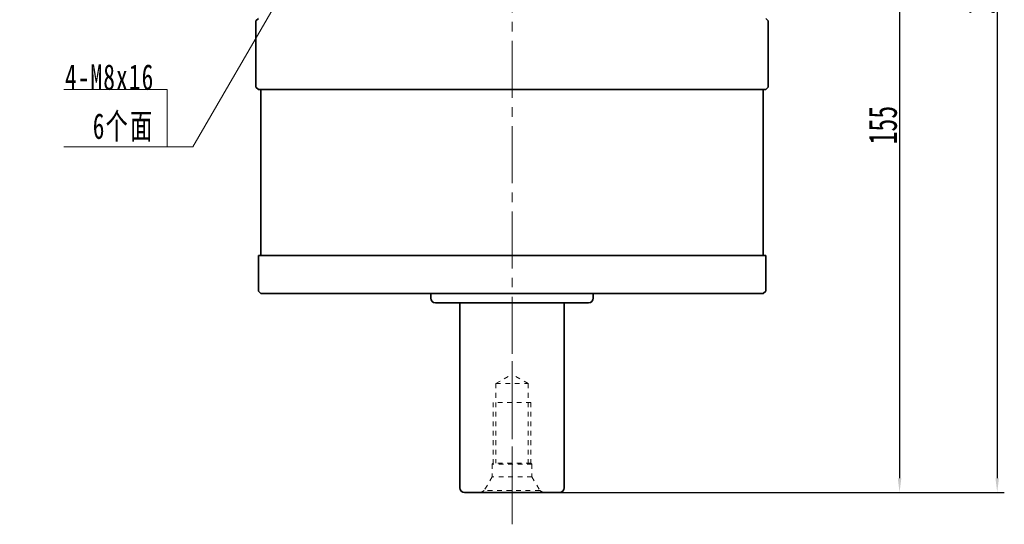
# Model space of a CAD drawing. Header units: millimetres. Extents: x 3 to 708, y 73 to 569.
# Tile 4 of 6: x 346 to 553, y 292 to 399. Entities that reach past the tile are written whole.
import ezdxf

# ---------------------------------------------------------------- set-up
doc = ezdxf.new("R2010")
doc.units = ezdxf.units.MM
doc.header["$PDSIZE"] = -5
doc.linetypes.add('点画线', pattern=[18, 12, -2, 2, -2])
doc.linetypes.add('虚线', pattern=[2, 1, -1])
doc.layers.get('0').update_dxf_attribs({"lineweight": 35})
for name, color, linetype, lineweight in [('中心线层', 1, '点画线', 18), ('尺寸线层', 3, 'Continuous', 18), ('粗实线层', 7, 'Continuous', 35)]:
    doc.layers.add(name, color=color, linetype=linetype, lineweight=lineweight)
doc.styles.add('标准', font='txt', dxfattribs={"width": 0.667})
doc.dimstyles.new('a4-1-1', dxfattribs={"dimtxt": 3, "dimasz": 3, "dimexe": 1.5, "dimexo": 0, "dimgap": 0.5, "dimtad": 1, "dimdec": 3, "dimdsep": 46, "dimtxsty": '标准', "dimblk": '_CAXARROW', "dimcen": 0, "dimdle": 4, "dimazin": 2, "dimtfac": 0.707107, "dimtdec": 3, "dimtix": 1, "dimtmove": 2, "dimatfit": 3, "dimfxl": 0, "dimfrac": 2, "dimtolj": 1, "dimtzin": 0, "dimarcsym": 0})

# ---------------------------------------------------------------- blocks, each defined once
blk = doc.blocks.new('_CAXARROW')
blk.add_hatch(color=0).paths.add_polyline_path([(0, 0), (-1, 0.125), (-1, -0.125)], flags=0)
blk = doc.blocks.new('*X19')
at = {"layer": 'Defpoints', "color": 0}
for p in [(507.58, 453.96), (459.58, 298.96), (531.32, 298.96)]:
    blk.add_point(p, dxfattribs=at)
at = {"layer": '尺寸线层', "color": 0, "linetype": 'Continuous', "lineweight": -2}
for p, q in [((507.58, 453.96), (532.82, 453.96)), ((531.32, 450.96), (531.32, 301.96)), ((459.58, 298.96), (532.82, 298.96))]:
    blk.add_line(p, q, dxfattribs=at)
at = {"layer": '尺寸线层', "color": 0, "lineweight": -2, "xscale": 3, "yscale": 3, "zscale": 3}
for p, rotation in [((531.32, 453.96), 90), ((531.32, 298.96), 270)]:
    blk.add_blockref('_CAXARROW', p, dxfattribs=dict(at, rotation=rotation))
at = {"layer": '尺寸线层', "color": 0, "insert": (527.8, 376.46), "char_height": 6, "attachment_point": 5, "rotation": 90, "style": '标准'}
blk.add_mtext('\\A1;155', dxfattribs=at)
blk = doc.blocks.new('*X20')
at = {"layer": 'Defpoints', "color": 0}
for p in [(504.58, 508.96), (459.58, 298.96), (551.91, 298.96)]:
    blk.add_point(p, dxfattribs=at)
at = {"layer": '尺寸线层', "color": 0, "linetype": 'Continuous', "lineweight": -2}
for p, q in [((504.58, 508.96), (553.41, 508.96)), ((551.91, 505.96), (551.91, 301.96)), ((459.58, 298.96), (553.41, 298.96))]:
    blk.add_line(p, q, dxfattribs=at)
at = {"layer": '尺寸线层', "color": 0, "lineweight": -2, "xscale": 3, "yscale": 3, "zscale": 3}
for p, rotation in [((551.91, 508.96), 90), ((551.91, 298.96), 270)]:
    blk.add_blockref('_CAXARROW', p, dxfattribs=dict(at, rotation=rotation))
at = {"layer": '尺寸线层', "color": 0, "insert": (548.39, 403.96), "char_height": 6, "attachment_point": 5, "rotation": 90, "style": '标准'}
blk.add_mtext('\\A1;210', dxfattribs=at)
blk = doc.blocks.new('m8-11111_3')
at = {"layer": '中心线层', "linetype": '点画线', "lineweight": 18}
blk.add_line((27.67, 0), (-2.1, 0), dxfattribs=at)
at = {"layer": '粗实线层', "color": 6, "linetype": '虚线', "lineweight": 18}
for p, q in [((0, -6.6), (0, 6.6)), ((0, 6.6), (0.43, 5.86)), ((3.3, 4.2), (0.43, 5.86)), ((0.43, -5.86), (0.43, 5.86)), ((6, 4.2), (3.3, 4.2)), ((3.3, -4.2), (3.3, 4.2)), ((6.2, 4), (6, 4.2)), ((6, -4.2), (6, 4.2)), ((19, 4), (6.2, 4)), ((6.2, -4), (6.2, 4)), ((23, 3.4), (6.2, 3.4)), ((19, -4), (19, 4)), ((23, 3.4), (24.96, 0)), ((23, 3.4), (23, -3.4)), ((23, -3.4), (24.96, 0)), ((6.2, -4), (6, -4.2)), ((23, -3.4), (6.2, -3.4)), ((19, -4), (6.2, -4)), ((0, -6.6), (0.43, -5.86)), ((3.3, -4.2), (0.43, -5.86)), ((6, -4.2), (3.3, -4.2))]:
    blk.add_line(p, q, dxfattribs=at)
blk = doc.blocks.new('*X42')
at = {"layer": '尺寸线层', "linetype": 'Continuous'}
blk.add_hatch(color=0, dxfattribs=at).paths.add_polyline_path([(26.13, 35.68), (24, 30.67), (22.84, 31.35)], flags=0)
at = {"layer": '尺寸线层', "color": 0, "linetype": 'Continuous'}
blk.add_line((26.13, 35.68), (5.4, 0), dxfattribs=at)
at = {"layer": '尺寸线层', "color": 0}
for p, q in [((0, 12.11), (-21.83, 12.11)), ((0, 0), (0, 12.11)), ((0, 0), (-21.83, 0)), ((5.4, 0), (0, 0))]:
    blk.add_line(p, q, dxfattribs=at)
at = {"layer": '尺寸线层', "color": 0, "insert": (-2.7, 1.08), "char_height": 5.4, "width": 36.2438, "attachment_point": 9, "line_spacing_factor": 1.15057, "style": '标准'}
blk.add_mtext('\\T1.1;4-M8x16\\P6个面', dxfattribs=at)

msp = doc.modelspace()

# ---------------------------------------------------------------- linework, layer by layer
at = {"layer": '中心线层'}
msp.add_line((449.5833, 292.239), (449.5833, 511.954), dxfattribs=at)
at = {"layer": '粗实线层'}
for p, q in [((396.0833, 398.9588), (395.5833, 398.4588)), ((503.0833, 398.9588), (503.5833, 398.4588)), ((395.5833, 398.4588), (395.5833, 384.4588)), ((503.5833, 398.4588), (503.5833, 384.4588)), ((396.0833, 383.9588), (395.5833, 384.4588)), ((503.0833, 383.9588), (503.5833, 384.4588)), ((396.0833, 383.9588), (503.0833, 383.9588)), ((396.5833, 348.9588), (396.5833, 383.9588)), ((502.5833, 348.9588), (502.5833, 383.9588)), ((396.0833, 348.9588), (503.0833, 348.9588)), ((396.0833, 341.4588), (396.0833, 348.9588)), ((503.0833, 341.4588), (503.0833, 348.9588)), ((396.5833, 340.9588), (396.0833, 341.4588)), ((502.5833, 340.9588), (396.5833, 340.9588)), ((432.4333, 340.9588), (432.4333, 339.9588)), ((466.7333, 340.9588), (466.7333, 339.9588)), ((502.5833, 340.9588), (503.0833, 341.4588)), ((465.7333, 338.9588), (433.4333, 338.9588)), ((438.5833, 299.9588), (438.5833, 338.9588)), ((460.5833, 299.9588), (460.5833, 338.9588)), ((439.5833, 298.9588), (459.5833, 298.9588))]:
    msp.add_line(p, q, dxfattribs=at)
for centre, start, end in [((433.4333, 339.9588), 180, 270), ((465.7333, 339.9588), 270, 0), ((439.5833, 299.9588), 180, 270), ((459.5833, 299.9588), 270, 0)]:
    msp.add_arc(centre, 1, start, end, dxfattribs=at)

# ---------------------------------------------------------------- block references
at = {"layer": '尺寸线层'}
msp.add_blockref('*X42', (376.8671, 371.893), dxfattribs=at)
at = {"layer": '粗实线层', "rotation": 90}
msp.add_blockref('m8-11111_3', (449.5833, 298.9588), dxfattribs=at)

# ---------------------------------------------------------------- dimensions: what is measured, and where the dimension line sits
at = {"layer": '尺寸线层'}
for base, p1, picture, middle in [((551.9079, 298.9588), (504.5833, 508.9588), '*X20', (548.3907, 403.9588)), ((531.3171, 298.9588), (507.5833, 453.9588), '*X19', (527.7999, 376.4588))]:
    dim = msp.add_linear_dim(base=base, p1=p1, p2=(459.5833, 298.9588), angle=270, dimstyle='a4-1-1', override={"dimtxt": 6, "dimsah": 1, "dimtfill": 1, "dimtzin": 0}, dxfattribs=at)
    dim.commit()
    dim.dimension.update_dxf_attribs({"geometry": picture, "text_midpoint": middle})

doc.saveas('drawing.dxf')
